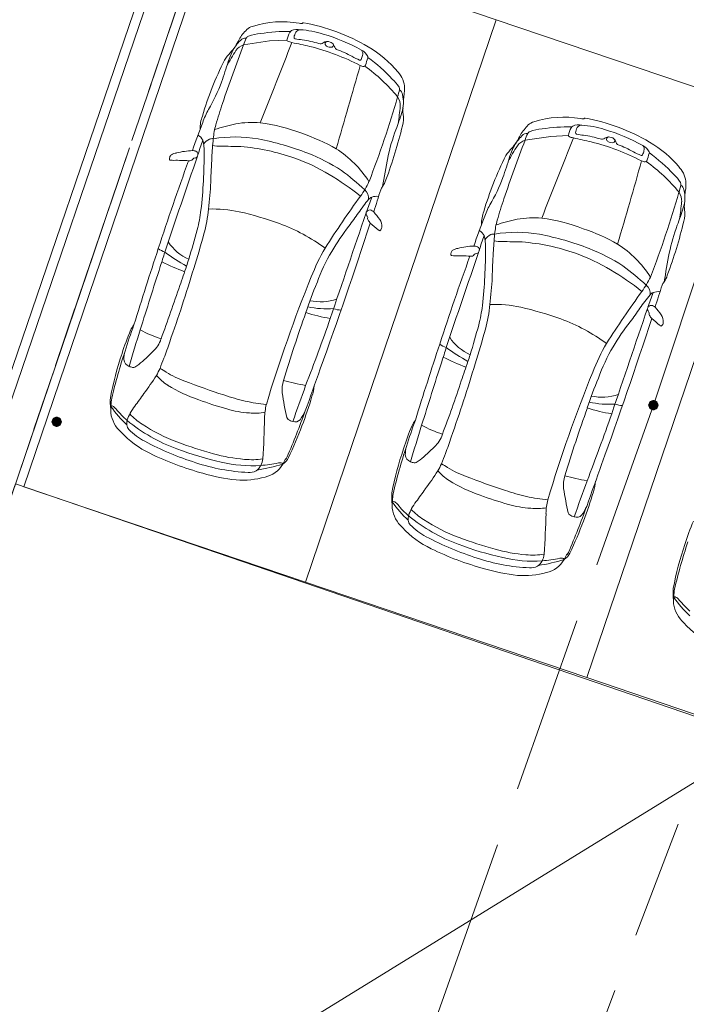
# Model space of a CAD drawing. Header units: metres. Extents: x 6541766 to 6542290, y 5894743 to 5895338.
# Tile 58 of 78: x 6541960.16 to 6541965.77, y 5895241.47 to 5895249.75. Entities that reach past the tile are written whole.
import ezdxf

# ---------------------------------------------------------------- set-up
doc = ezdxf.new("R2010")
doc.units = ezdxf.units.M
for name, pattern in [('0.5_0.5', [1, 0.5, -0.5]), ('1.0_0.5', [1.5, 1, -0.5]), ('1.5_0.5', [2, 1.5, -0.5]), ('DASHED', [0.75, 0.5, -0.25]), ('egkk-500', [2, 1.5, -0.5]), ('egug-500', [1, 0.5, -0.5])]:
    doc.linetypes.add(name, pattern=pattern)
for name, color, linetype in [('217-kontur klasyfikacyjny', 7, 'Continuous'), ('218-kontur użytku gruntowego', 7, 'Continuous'), ('219-działka ewidencyjna', 7, 'Continuous'), ('jezdnia', 7, 'Continuous'), ('przewód kanalizacyjny', 7, 'Continuous'), ('zadrzewienie  zakrzewienie', 7, 'Continuous')]:
    doc.layers.add(name, color=color, linetype=linetype)
for name, color, linetype, lineweight in [('_dr_obrzeże 8x30', 210, 'Continuous', 30), ('_dr_ścieki kd', 36, 'Continuous', 30), ('A-OZNACZENIA', 7, 'Continuous', 15), ('A-PZT', 4, 'Continuous', 9), ('IE - podklad', 8, 'Continuous', 9)]:
    doc.layers.add(name, color=color, linetype=linetype, lineweight=lineweight)

# ---------------------------------------------------------------- blocks, each defined once
blk = doc.blocks.new('blok - sanitarne pzt chelmza ng')
at = {"layer": 'przewód kanalizacyjny', "color": 34, "linetype": 'Continuous', "lineweight": 9}
for q in [(6542523.08, 5895278.6), (6542481.059, 5895252.714)]:
    blk.add_line((6542454.82, 5895236.55), q, dxfattribs=at)
blk = doc.blocks.new('blok - podklad szary rfqfqw')
at = {"color": 8, "linetype": 'ByBlock', "lineweight": 9}
for p, q in [((6541962.043, 5895249.5424), (6541962.2591, 5895249.5755)), ((6541962.2591, 5895249.5755), (6541962.407, 5895249.5828)), ((6541964.4105, 5895248.7394), (6541964.6266, 5895248.7725)), ((6541964.6266, 5895248.7725), (6541964.7745, 5895248.7799))]:
    blk.add_line(p, q, dxfattribs=at)
for centre, radius, start, end in [((6541962.3661, 5895248.9316), 0.806, 79.80576, 107.93425), ((6541962.542, 5895249.9078), 0.1859, 259.70499, 266.69007), ((6541962.53, 5895249.7366), 0.0144, 274.97663, 317.74613), ((6541962.5462, 5895249.7207), 0.00831, 80.0944, 131.64394), ((6541962.2539, 5895248.1098), 1.6455, 59.48385, 79.71641), ((6541962.3641, 5895249.3746), 0.4182, 134.78774, 149.36891), ((6541962.1528, 5895249.5792), 0.1242, 106.31028, 132.08343), ((6541962.2199, 5895249.2242), 0.4151, 94.75597, 109.01206), ((6541962.4225, 5895248.1156), 1.5405, 89.50703, 98.84838), ((6541962.665, 5895249.5282), 0.2638, 152.90406, 168.03996), ((6541962.4603, 5895249.6328), 0.0338, 117.74854, 152.77186), ((6541962.4944, 5895249.5495), 0.1238, 77.97471, 113.74442), ((6541962.5779, 5895249.5894), 0.1125, 147.91706, 171.27031), ((6541962.5194, 5895249.628), 0.0425, 88.99579, 150.18463), ((6541962.4547, 5895248.8244), 0.8487, 72.41689, 85.57581), ((6541962.2821, 5895248.1481), 1.546, 60.87977, 73.89084), ((6541962.2951, 5895249.3), 0.3954, 134.71677, 152.01673), ((6541960.8229, 5895250.1873), 1.3248, 330.11566, 333.08915), ((6541962.0576, 5895249.5474), 0.0527, 81.86003, 140.53449), ((6541962.3616, 5895249.4519), 0.3313, 153.52485, 164.14839), ((6541962.0977, 5895249.5818), 0.0372, 110.4707, 151.41505), ((6542300.842, 5895115.5788), 363.952, 158.399375, 158.513649), ((6541962.4157, 5895249.5817), 0.0088, 172.76704, 254.01963), ((6541962.562, 5895249.9935), 0.4458, 250.52175, 255.38123), ((6541960.9441, 5895242.3101), 7.4067, 77.08414, 78.27314), ((6541962.4774, 5895249.6054), 0.0108, 174.49739, 263.72439), ((6541962.673, 5895250.5712), 0.9961, 258.60685, 262.08905), ((6541962.451, 5895248.8652), 0.7243, 71.89777, 83.27164), ((6541962.6873, 5895249.5957), 0.0435, 255.04165, 305.55766), ((6541962.7474, 5895249.5076), 0.0632, 67.53453, 123.40724), ((6541962.7477, 5895249.551), 0.02, 100.28788, 174.01906), ((6541962.7593, 5895249.5583), 0.0319, 189.56076, 232.01898), ((6541962.7577, 5895249.52), 0.048, 27.52786, 73.16338), ((6541962.7822, 5895249.5402), 0.0164, 287.7624, 27.75354), ((6541974.7241, 5895244.6895), 13.578, 159.05907, 161.27545), ((6541962.2306, 5895249.1956), 0.411, 136.8307, 147.97407), ((6541963.4199, 5895248.5683), 1.7146, 147.24121, 152.34762), ((6541962.7045, 5895249.1365), 0.8349, 155.2904, 161.44166), ((6541961.6817, 5895249.7196), 0.348, 315.73634, 326.42545), ((6541962.0751, 5895249.4286), 0.1182, 105.76462, 145.2232), ((6541962.1208, 5895247.6223), 1.9662, 62.67295, 75.9051), ((6541962.7715, 5895249.5735), 0.0514, 231.6454, 287.77938), ((6541962.6495, 5895249.4588), 0.1722, 21.69566, 28.97128), ((6541962.8383, 5895249.5321), 0.0303, 198.60575, 245.04043), ((6541962.51, 5895248.6365), 0.9237, 61.24927, 70.02834), ((6541962.9792, 5895249.3929), 0.1194, 25.86571, 62.39629), ((6541962.9983, 5895249.4682), 0.0473, 340.92986, 40.16325), ((6541962.6054, 5895248.6984), 0.9599, 39.74002, 59.71982), ((6541964.2383, 5895248.208), 2.6466, 152.90426, 163.87467), ((6541957.4038, 5895250.7785), 4.7145, 340.81001, 343.02646), ((6541963.3173, 5895250.0932), 0.7418, 240.70025, 246.2738), ((6541963.0224, 5895249.423), 0.00955, 247.91697, 337.56255), ((6541962.8649, 5895249.4968), 0.1835, 335.03809, 346.1035), ((6541968.6929, 5895247.5263), 5.9201, 161.21938, 161.84487), ((6541963.0725, 5895249.437), 0.0162, 342.94905, 29.60093), ((6541962.2541, 5895248.2983), 1.4123, 42.60731, 53.77502), ((6541905.1567, 5895265.6814), 60.1219, 343.56261, 344.257182), ((6541963.0618, 5895249.4407), 0.0812, 241.7979, 263.99463), ((6541963.0544, 5895249.3733), 0.0134, 265.40197, 349.93896), ((6541962.2746, 5895248.2432), 1.369, 39.03669, 54.86273), ((6541963.1958, 5895249.1771), 0.2001, 0.47638, 42.42489), ((6541960.4833, 5895249.7379), 1.4644, 329.7245, 339.65808), ((6541963.0921, 5895249.0264), 0.3042, 31.97924, 48.52548), ((6541958.9438, 5895250.3306), 4.5618, 344.41941, 345.19858), ((6541963.3282, 5895249.172), 0.0269, 345.46128, 35.41116), ((6541963.323, 5895249.1182), 0.0565, 6.56544, 56.41618), ((6541963.0065, 5895249.1722), 0.3895, 352.90606, 0.96626), ((6541955.3439, 5895251.4008), 8.3171, 338.78882, 343.97899), ((6541963.2309, 5895249.0322), 0.1297, 356.9947, 34.35047), ((6541963.1111, 5895249.0574), 0.2764, 342.17561, 14.09079), ((6541963.8681, 5895249.0421), 0.4822, 170.21349, 176.31256), ((6541962.3276, 5895248.6722), 0.6657, 150.54411, 160.86388), ((6541967.1725, 5895247.2723), 5.597, 161.4995, 163.40944), ((6541959.9437, 5895250.0836), 3.6058, 339.62234, 342.05725), ((6541959.4767, 5895249.4232), 3.9041, 352.00469, 354.15219), ((6541963.6478, 5895248.9875), 0.2652, 174.43295, 186.0042), ((6541967.286, 5895246.7117), 5.9971, 158.6971, 161.12013), ((6541961.9661, 5895248.8394), 0.2895, 159.01072, 181.23986), ((6541962.1137, 5895248.1472), 0.743, 84.65373, 100.58975), ((6541961.9821, 5895247.3683), 1.5319, 68.97699, 82.47028), ((6541963.156, 5895248.9235), 0.2309, 344.25993, 9.01435), ((6541964.5203, 5895248.7762), 0.1242, 106.31028, 132.08343), ((6541964.7336, 5895248.1286), 0.806, 79.80576, 107.93425), ((6541964.9095, 5895249.1048), 0.1859, 259.70499, 266.69007), ((6541964.8975, 5895248.9336), 0.0144, 274.97663, 317.74613), ((6541964.9137, 5895248.9177), 0.00831, 80.0944, 131.64394), ((6541964.6214, 5895247.3068), 1.6455, 59.48385, 79.71641), ((6541962.5087, 5895248.6827), 0.7249, 164.98927, 174.42739), ((6541962.3285, 5895247.1926), 1.7212, 101.77918, 107.9165), ((6541959.6966, 5895249.7335), 3.7836, 339.46407, 346.66659), ((6541964.6601, 5895248.3172), 1.4306, 159.07834, 168.8723), ((6541964.7317, 5895248.5716), 0.4182, 134.78774, 149.36891), ((6541964.4653, 5895248.7788), 0.0372, 110.4707, 151.41505), ((6541964.5875, 5895248.4212), 0.4151, 94.75597, 109.01206), ((6541964.79, 5895247.3127), 1.5405, 89.50703, 98.84838), ((6541965.0326, 5895248.7252), 0.2638, 152.90406, 168.03996), ((6541964.8278, 5895248.8299), 0.0338, 117.74854, 152.77186), ((6541964.8619, 5895248.7465), 0.1238, 77.97471, 113.74442), ((6541964.845, 5895248.8025), 0.0108, 174.49739, 263.72439), ((6541964.9454, 5895248.7864), 0.1125, 147.91706, 171.27031), ((6541964.887, 5895248.825), 0.0425, 88.99579, 150.18463), ((6541964.8223, 5895248.0214), 0.8487, 72.41689, 85.57581), ((6541964.6497, 5895247.3452), 1.546, 60.87977, 73.89084), ((6541961.6153, 5895248.7025), 0.0912, 24.16037, 62.10183), ((6541963.3589, 5895248.1294), 1.769, 159.8141, 164.03209), ((6541961.4113, 5895248.6551), 0.2995, 357.74661, 16.42663), ((6541961.8076, 5895248.6364), 0.1237, 115.18512, 145.04421), ((6541961.7812, 5895248.6816), 0.0718, 85.22645, 111.48359), ((6541964.2463, 5895248.4945), 2.4727, 173.99788, 177.68385), ((6541961.9712, 5895247.6237), 1.1442, 80.26424, 99.25275), ((6541961.6962, 5895246.3348), 2.4617, 68.8879, 79.02974), ((6541961.9662, 5895247.1428), 1.7494, 60.73325, 71.13871), ((6541977.0916, 5895243.8866), 13.578, 159.05907, 161.27545), ((6541964.0492, 5895248.9167), 0.348, 315.73634, 326.42545), ((6541964.6627, 5895248.497), 0.3954, 134.71677, 152.01673), ((6541963.1905, 5895249.3843), 1.3248, 330.11566, 333.08915), ((6541964.4426, 5895248.6257), 0.1182, 105.76462, 145.2232), ((6541964.4252, 5895248.7445), 0.0527, 81.86003, 140.53449), ((6541964.7292, 5895248.6489), 0.3313, 153.52485, 164.14839), ((6542303.2096, 5895114.7758), 363.952, 158.399375, 158.513649), ((6541964.7833, 5895248.7788), 0.0088, 172.76704, 254.01963), ((6541964.9295, 5895249.1906), 0.4458, 250.52175, 255.38123), ((6541963.3116, 5895241.5072), 7.4067, 77.08414, 78.27314), ((6541965.0405, 5895249.7682), 0.9961, 258.60685, 262.08905), ((6541964.8186, 5895248.0622), 0.7243, 71.89777, 83.27164), ((6541964.4883, 5895246.8194), 1.9662, 62.67295, 75.9051), ((6541965.0549, 5895248.7927), 0.0435, 255.04165, 305.55766), ((6541965.115, 5895248.7046), 0.0632, 67.53453, 123.40724), ((6541965.1153, 5895248.748), 0.02, 100.28788, 174.01906), ((6541965.1268, 5895248.7554), 0.0319, 189.56076, 232.01898), ((6541965.1391, 5895248.7705), 0.0514, 231.6454, 287.77938), ((6541965.1252, 5895248.7171), 0.048, 27.52786, 73.16338), ((6541965.1497, 5895248.7372), 0.0164, 287.7624, 27.75354), ((6541965.0171, 5895248.6558), 0.1722, 21.69566, 28.97128), ((6541965.2058, 5895248.7291), 0.0303, 198.60575, 245.04043), ((6541964.973, 5895247.8955), 0.9599, 39.74002, 59.71982), ((6541961.5907, 5895248.2378), 0.4108, 96.32248, 106.04398), ((6541961.6339, 5895248.0559), 0.5968, 92.14374, 98.52193), ((6541961.6145, 5895248.5813), 0.0711, 67.48119, 92.3639), ((6541961.6271, 5895248.6194), 0.0312, 334.53233, 62.10086), ((6541957.3327, 5895248.6327), 4.3778, 353.69075, 0.14003), ((6541961.848, 5895249.0838), 0.394, 260.33764, 270.44027), ((6541961.6869, 5895233.8988), 14.7919, 88.71758, 89.36434), ((6541961.8718, 5895246.8977), 1.7952, 70.66658, 85.33197), ((6541962.3155, 5895247.8889), 0.9297, 32.7369, 57.03369), ((6541964.5982, 5895248.3926), 0.411, 136.8307, 147.97407), ((6541965.7874, 5895247.7653), 1.7146, 147.24121, 152.34762), ((6541965.072, 5895248.3335), 0.8349, 155.2904, 161.44166), ((6541964.8775, 5895247.8335), 0.9237, 61.24927, 70.02834), ((6541965.6849, 5895249.2903), 0.7418, 240.70025, 246.2738), ((6541965.2325, 5895248.6938), 0.1835, 335.03809, 346.1035), ((6541965.3467, 5895248.59), 0.1194, 25.86571, 62.39629), ((6541965.3658, 5895248.6652), 0.0473, 340.92986, 40.16325), ((6541965.44, 5895248.634), 0.0162, 342.94905, 29.60093), ((6541984.2247, 5895240.3683), 24.0839, 160.09607, 161.95802), ((6542015.3441, 5895229.8575), 56.8682, 160.75051, 161.61062), ((6541961.4613, 5895248.5856), 0.0425, 162.46603, 191.70985), ((6541961.4255, 5895248.5772), 0.00586, 181.65504, 275.78891), ((6541961.4582, 5895248.5857), 0.0396, 125.4297, 161.152), ((6541961.4662, 5895249.9138), 1.3431, 268.28748, 269.56141), ((6541961.4959, 5895248.5121), 0.1219, 98.83084, 119.81536), ((6541961.4741, 5895246.9107), 1.6602, 86.36172, 90.62718), ((6541961.5885, 5895248.5966), 0.0304, 252.66881, 330.23322), ((6541961.6358, 5895248.5619), 0.0286, 89.60133, 136.7781), ((6541961.6299, 5895248.6179), 0.0281, 282.55525, 334.82722), ((6541967.2765, 5895248.254), 5.5114, 176.45828, 178.60783), ((6541961.9206, 5895247.0535), 1.6322, 58.92177, 70.47071), ((6541961.8999, 5895246.9529), 1.812, 57.80073, 67.85565), ((6541979.271, 5895245.5689), 16.2977, 169.30565, 170.17468), ((6541966.6059, 5895247.4051), 2.6466, 152.90426, 163.87467), ((6541959.7714, 5895249.9755), 4.7145, 340.81001, 343.02646), ((6541907.5242, 5895264.8784), 60.1219, 343.56261, 344.257182), ((6541965.39, 5895248.62), 0.00955, 247.91697, 337.56255), ((6541965.4293, 5895248.6378), 0.0812, 241.7979, 263.99463), ((6541965.4219, 5895248.5703), 0.0134, 265.40197, 349.93896), ((6541964.6422, 5895247.4402), 1.369, 39.03669, 54.86273), ((6541971.0604, 5895246.7233), 5.9201, 161.21938, 161.84487), ((6541964.6216, 5895247.4953), 1.4123, 42.60731, 53.77502), ((6541961.3614, 5895246.4792), 2.5081, 47.32532, 53.15329), ((6541965.5633, 5895248.3741), 0.2001, 0.47638, 42.42489), ((6541957.4444, 5895248.6482), 4.3302, 353.53814, 356.5543), ((6541961.5557, 5895246.4161), 2.3664, 51.58307, 59.32106), ((6541962.4824, 5895248.6718), 0.6759, 323.54987, 335.50896), ((6541963.0381, 5895248.4698), 0.2115, 325.49266, 342.48357), ((6541962.8508, 5895248.9349), 1.4644, 329.7245, 339.65808), ((6541965.4596, 5895248.2235), 0.3042, 31.97924, 48.52548), ((6541963.0058, 5895248.253), 0.0895, 352.91514, 51.54512), ((6541455.1593, 5895409.1879), 532.8968, 342.409089, 342.430217), ((6541963.2885, 5895248.2857), 0.0996, 139.79773, 157.51278), ((6541961.3114, 5895249.5277), 4.5618, 344.41941, 345.19858), ((6541965.6958, 5895248.369), 0.0269, 345.46128, 35.41116), ((6541965.6905, 5895248.3152), 0.0565, 6.56544, 56.41618), ((6541965.4786, 5895248.2544), 0.2764, 342.17561, 14.09079), ((6541966.2357, 5895248.2392), 0.4822, 170.21349, 176.31256), ((6541965.374, 5895248.3692), 0.3895, 352.90606, 0.96626), ((6541970.3506, 5895242.9684), 9.042, 144.1012, 147.46043), ((6541964.1703, 5895247.3403), 1.4036, 140.02793, 145.81578), ((6541959.6557, 5895249.443), 3.6618, 339.10083, 341.15823), ((6541963.1364, 5895248.2101), 0.0526, 106.73159, 142.69057), ((6541963.1609, 5895248.1669), 0.1015, 80.0491, 112.93363), ((6541969.5401, 5895246.4694), 5.597, 161.4995, 163.40944), ((6541957.7114, 5895250.5979), 8.3171, 338.78882, 343.97899), ((6541965.5985, 5895248.2293), 0.1297, 356.9947, 34.35047), ((6541961.8442, 5895248.6202), 3.9041, 352.00469, 354.15219), ((6541960.4252, 5895248.3009), 1.2676, 345.60675, 353.23592), ((6541960.5359, 5895248.2716), 1.2162, 344.75879, 354.7737), ((6541961.7852, 5895247.1148), 1.0467, 77.79352, 92.08466), ((6541963.1006, 5895248.1223), 0.028, 120.7743, 215.92265), ((6541963.104, 5895248.1271), 0.0261, 81.76075, 132.74621), ((6541963.0957, 5895248.0971), 0.0571, 43.53701, 77.81505), ((6541964.3336, 5895248.0365), 0.2895, 159.01072, 181.23986), ((6541964.6951, 5895247.8693), 0.6657, 150.54411, 160.86388), ((6541962.3112, 5895249.2806), 3.6058, 339.62234, 342.05725), ((6541965.5235, 5895248.1206), 0.2309, 344.25993, 9.01435), ((6541966.0154, 5895248.1845), 0.2652, 174.43295, 186.0042), ((6541961.3153, 5895245.1526), 3.0642, 70.3839, 76.96378), ((6542228.5605, 5895157.622), 280.4904, 161.175516, 161.367053), ((6541960.4786, 5895249.8661), 3.0695, 322.92181, 325.53035), ((6541962.9982, 5895248.0471), 0.099, 28.94297, 36.4132), ((6541963.0644, 5895248.086), 0.0223, 349.21668, 23.71812), ((6541963.1088, 5895248.0789), 0.0227, 172.60312, 211.86016), ((6541962.5241, 5895247.6053), 0.73, 36.80701, 39.23099), ((6541962.5614, 5895247.6181), 0.7747, 36.01422, 42.00305), ((6541963.1145, 5895248.0191), 0.0916, 352.26065, 36.54557), ((6541969.6536, 5895245.9088), 5.9971, 158.6971, 161.12013), ((6541964.8762, 5895247.8797), 0.7249, 164.98927, 174.42739), ((6541964.696, 5895246.3896), 1.7212, 101.77918, 107.9165), ((6541964.4812, 5895247.3443), 0.743, 84.65373, 100.58975), ((6541964.3497, 5895246.5653), 1.5319, 68.97699, 82.47028), ((6541962.0641, 5895248.9305), 3.7836, 339.46407, 346.66659), ((6541949.3739, 5895251.4023), 12.7457, 343.29118, 344.45156), ((6541961.7944, 5895246.5597), 1.5781, 53.72549, 69.61769), ((6541923.5304, 5895260.9477), 41.629, 340.15378, 341.94072), ((6541964.6267, 5895246.7053), 2.1457, 142.36457, 149.18911), ((6541961.8258, 5895246.4767), 2.0243, 48.22482, 50.67506), ((6541963.206, 5895248.0216), 0.0473, 228.03488, 242.63096), ((6541963.1875, 5895247.9847), 0.00607, 238.26215, 307.2572), ((6541963.1672, 5895248.0095), 0.0381, 308.88812, 355.85933), ((6541963.9829, 5895247.8995), 0.0912, 24.16037, 62.10183), ((6541964.3337, 5895246.3398), 1.7494, 60.73325, 71.13871), ((6541967.0276, 5895247.5142), 1.4306, 159.07834, 168.8723), ((6541954.7529, 5895249.8646), 7.2146, 342.2099, 344.62581), ((6541965.7264, 5895247.3264), 1.769, 159.8141, 164.03209), ((6541963.7788, 5895247.8522), 0.2995, 357.74661, 16.42663), ((6541964.1751, 5895247.8334), 0.1237, 115.18512, 145.04421), ((6541964.1488, 5895247.8786), 0.0718, 85.22645, 111.48359), ((6541966.6139, 5895247.6916), 2.4727, 173.99788, 177.68385), ((6541964.2155, 5895248.2808), 0.394, 260.33764, 270.44027), ((6541964.3387, 5895246.8208), 1.1442, 80.26424, 99.25275), ((6541964.0638, 5895245.5318), 2.4617, 68.8879, 79.02974), ((6541992.4784, 5895237.5244), 32.8129, 161.69992, 162.87689), ((6541961.453, 5895247.9997), 0.2146, 233.3895, 250.08808), ((6541961.7415, 5895248.1012), 0.3971, 213.07923, 246.21949), ((6541964.2394, 5895246.956), 1.7468, 149.90273, 158.67823), ((6541963.8257, 5895247.7827), 0.0396, 125.4297, 161.152), ((6541963.8634, 5895247.7092), 0.1219, 98.83084, 119.81536), ((6541963.9582, 5895247.4348), 0.4108, 96.32248, 106.04398), ((6541964.0014, 5895247.253), 0.5968, 92.14374, 98.52193), ((6541963.982, 5895247.7783), 0.0711, 67.48119, 92.3639), ((6541963.9947, 5895247.8164), 0.0312, 334.53233, 62.10086), ((6541959.7003, 5895247.8297), 4.3778, 353.69075, 0.14003), ((6541964.0544, 5895233.0958), 14.7919, 88.71758, 89.36434), ((6541964.2394, 5895246.0948), 1.7952, 70.66658, 85.33197), ((6541964.2675, 5895246.15), 1.812, 57.80073, 67.85565), ((6541964.6831, 5895247.0859), 0.9297, 32.7369, 57.03369), ((6541956.7638, 5895249.1926), 4.8222, 341.69416, 343.18903), ((6541962.3822, 5895249.1564), 1.6882, 233.57867, 240.93852), ((6541973.7938, 5895243.6017), 12.8938, 161.28986, 161.55739), ((6541964.0862, 5895247.0325), 1.5138, 149.34823, 160.37246), ((6541986.5922, 5895239.5654), 24.0839, 160.09607, 161.95802), ((6542017.7117, 5895229.0546), 56.8682, 160.75051, 161.61062), ((6541963.8288, 5895247.7827), 0.0425, 162.46603, 191.70985), ((6541963.793, 5895247.7742), 0.00586, 181.65504, 275.78891), ((6541963.8338, 5895249.1109), 1.3431, 268.28748, 269.56141), ((6541963.8417, 5895246.1077), 1.6602, 86.36172, 90.62718), ((6541963.9561, 5895247.7936), 0.0304, 252.66881, 330.23322), ((6541964.0033, 5895247.7589), 0.0286, 89.60133, 136.7781), ((6541963.9974, 5895247.8149), 0.0281, 282.55525, 334.82722), ((6541969.6441, 5895247.451), 5.5114, 176.45828, 178.60783), ((6541964.2881, 5895246.2505), 1.6322, 58.92177, 70.47071), ((6541981.6386, 5895244.766), 16.2977, 169.30565, 170.17468), ((6542038.5988, 5895222.9009), 81.1328, 162.218438, 162.614439), ((6541962.4003, 5895249.8444), 2.371, 243.8286, 248.87872), ((6541949.8271, 5895251.1712), 12.3068, 340.40152, 343.42465), ((6541940.6192, 5895254.7583), 22.1066, 340.87803, 341.3275), ((6541963.9232, 5895245.6132), 2.3664, 51.58307, 59.32106), ((6541963.729, 5895245.6762), 2.5081, 47.32532, 53.15329), ((6541974.1355, 5895242.9331), 12.4292, 157.99016, 163.24734), ((6541959.812, 5895247.8452), 4.3302, 353.53814, 356.5543), ((6541964.85, 5895247.8689), 0.6759, 323.54987, 335.50896), ((6541965.4057, 5895247.6669), 0.2115, 325.49266, 342.48357), ((6541949.4764, 5895251.5088), 12.6747, 339.48969, 341.64097), ((6541965.1554, 5895246.4697), 2.7154, 156.7614, 162.42115), ((6541965.3733, 5895247.45), 0.0895, 352.91514, 51.54512), ((6541457.5268, 5895408.3849), 532.8968, 342.409089, 342.430217), ((6541965.656, 5895247.4828), 0.0996, 139.79773, 157.51278), ((6541962.6893, 5895247.8042), 0.4241, 257.92761, 288.97543), ((6541972.7181, 5895242.1655), 9.042, 144.1012, 147.46043), ((6541966.5378, 5895246.5373), 1.4036, 140.02793, 145.81578), ((6541962.0233, 5895248.6401), 3.6618, 339.10083, 341.15823), ((6541965.504, 5895247.4071), 0.0526, 106.73159, 142.69057), ((6541965.5284, 5895247.364), 0.1015, 80.0491, 112.93363), ((6541962.7458, 5895248.0582), 0.7379, 257.23607, 274.20087), ((6541962.874, 5895247.5299), 0.2206, 250.34154, 266.88431), ((6541962.7928, 5895247.4979), 1.2676, 345.60675, 353.23592), ((6541962.9034, 5895247.4687), 1.2162, 344.75879, 354.7737), ((6541964.1527, 5895246.3119), 1.0467, 77.79352, 92.08466), ((6541963.6828, 5895244.3497), 3.0642, 70.3839, 76.96378), ((6542230.928, 5895156.8191), 280.4904, 161.175516, 161.367053), ((6541962.8462, 5895249.0632), 3.0695, 322.92181, 325.53035), ((6541965.4681, 5895247.3193), 0.028, 120.7743, 215.92265), ((6541965.4715, 5895247.3242), 0.0261, 81.76075, 132.74621), ((6541965.4632, 5895247.2942), 0.0571, 43.53701, 77.81505), ((6541964.9289, 5895246.8151), 0.7747, 36.01422, 42.00305), ((6541974.8862, 5895242.8915), 13.081, 160.35273, 162.99089), ((6541943.5744, 5895253.9769), 20.3455, 338.96917, 340.66273), ((6541962.9753, 5895248.5245), 1.3006, 251.69471, 261.01063), ((6541964.1619, 5895245.7568), 1.5781, 53.72549, 69.61769), ((6541925.8979, 5895260.1447), 41.629, 340.15378, 341.94072), ((6541965.3658, 5895247.2441), 0.099, 28.94297, 36.4132), ((6541965.432, 5895247.2831), 0.0223, 349.21668, 23.71812), ((6541965.4764, 5895247.276), 0.0227, 172.60312, 211.86016), ((6541964.8916, 5895246.8023), 0.73, 36.80701, 39.23099), ((6541964.1933, 5895245.6737), 2.0243, 48.22482, 50.67506), ((6541965.482, 5895247.2161), 0.0916, 352.26065, 36.54557), ((6541964.4311, 5895245.9411), 3.5372, 159.40416, 163.18471), ((6541972.9031, 5895243.4528), 12.2974, 162.53554, 164.02741), ((6541961.2791, 5895247.0552), 0.2056, 140.72566, 155.52932), ((6541961.7024, 5895248.1311), 1.1208, 241.78816, 251.54953), ((6541951.7414, 5895250.5993), 12.7457, 343.29118, 344.45156), ((6541957.1205, 5895249.0617), 7.2146, 342.2099, 344.62581), ((6541966.9942, 5895245.9023), 2.1457, 142.36457, 149.18911), ((6541965.5736, 5895247.2186), 0.0473, 228.03488, 242.63096), ((6541965.555, 5895247.1817), 0.00607, 238.26215, 307.2572), ((6541965.5347, 5895247.2066), 0.0381, 308.88812, 355.85933), ((6541962.7614, 5895246.4179), 1.819, 156.59844, 163.18375), ((6541961.118, 5895247.1392), 0.2404, 312.31685, 342.75889), ((6541964.109, 5895247.2982), 0.3971, 213.07923, 246.21949), ((6541959.5107, 5895247.6385), 2.0009, 338.51471, 342.69068), ((6541994.8459, 5895236.7214), 32.8129, 161.69992, 162.87689), ((6541963.8206, 5895247.1968), 0.2146, 233.3895, 250.08808), ((6541959.1313, 5895248.3896), 4.8222, 341.69416, 343.18903), ((6541964.7498, 5895248.3534), 1.6882, 233.57867, 240.93852), ((6541966.6069, 5895246.153), 1.7468, 149.90273, 158.67823), ((6541966.4537, 5895246.2296), 1.5138, 149.34823, 160.37246), ((6541963.4755, 5895246.0986), 2.5968, 160.99762, 169.45622), ((6541965.1911, 5895245.5804), 4.3708, 161.5402, 166.94486), ((6541961.2775, 5895246.896), 0.2422, 163.60919, 180.3183), ((6541960.2625, 5895247.9599), 1.4255, 309.01889, 315.53656), ((6541968.8473, 5895243.9861), 8.0247, 158.6654, 159.32583), ((6541964.7678, 5895249.0414), 2.371, 243.8286, 248.87872), ((6541976.1614, 5895242.7987), 12.8938, 161.28986, 161.55739), ((6541961.1032, 5895246.9011), 0.0683, 185.44512, 250.49876), ((6541961.1286, 5895246.9358), 0.1101, 244.05228, 259.55671), ((6541961.1153, 5895246.8521), 0.0255, 254.88899, 296.04428), ((6541960.9841, 5895247.071), 0.2807, 300.48833, 308.80234), ((6541960.8063, 5895247.0563), 0.5834, 329.48768, 336.03007), ((6541961.0642, 5895246.3077), 0.5809, 55.69008, 61.72417), ((6539958.2416, 5895958.9513), 2127.1906, 340.4308561, 340.4409631), ((6542040.9664, 5895222.098), 81.1328, 162.218438, 162.614439), ((6541952.1947, 5895250.3682), 12.3068, 340.40152, 343.42465), ((6541942.9867, 5895253.9554), 22.1066, 340.87803, 341.3275), ((6541958.6969, 5895248.4474), 3.1096, 323.71621, 327.13784), ((6541961.7138, 5895247.1297), 0.5482, 222.39836, 235.5549), ((6541961.8096, 5895247.4607), 0.7924, 238.16566, 250.65411), ((6541976.503, 5895242.1301), 12.4292, 157.99016, 163.24734), ((6541967.5229, 5895245.6667), 2.7154, 156.7614, 162.42115), ((6541962.0761, 5895247.7776), 1.2892, 238.5622, 251.40132), ((6541963.5518, 5895251.8356), 5.5008, 248.62684, 252.27423), ((6541962.6545, 5895246.6392), 0.288, 164.11737, 185.31096), ((6541963.2024, 5895249.913), 3.2998, 255.52231, 258.85558), ((6542003.7542, 5895231.7773), 43.8011, 160.11503, 160.53709), ((6541962.2596, 5895246.7058), 0.3781, 341.25642, 354.8754), ((6541951.844, 5895250.7059), 12.6747, 339.48969, 341.64097), ((6541961.3494, 5895246.5364), 0.4286, 174.99882, 188.14176), ((6541961.635, 5895246.4601), 0.71, 171.28598, 181.26541), ((6541894.1518, 5895294.4207), 82.3533, 324.417187, 324.507963), ((6541962.4271, 5895248.1769), 1.6739, 250.81743, 257.17548), ((6541964.5567, 5895246.919), 2.2104, 187.96816, 193.41876), ((6541959.5767, 5895247.4827), 3.1709, 338.82422, 343.54175), ((6541965.0568, 5895247.0013), 0.4241, 257.92761, 288.97543), ((6541961.7307, 5895247.0599), 0.9808, 214.88439, 226.91669), ((6541960.9269, 5895246.4701), 0.0345, 54.08916, 90.88664), ((6541960.8407, 5895246.3574), 0.1764, 41.95967, 52.85972), ((6541961.4437, 5895246.2477), 0.405, 141.28713, 151.35243), ((6541962.5931, 5895248.9902), 2.6054, 249.13107, 254.62742), ((6541962.3456, 5895247.7638), 1.2531, 256.61755, 264.88237), ((6541962.7936, 5895246.3853), 0.5748, 166.89201, 178.30963), ((6541977.2538, 5895242.0886), 13.081, 160.35273, 162.99089), ((6541965.3428, 5895247.7216), 1.3006, 251.69471, 261.01063), ((6541965.1133, 5895247.2552), 0.7379, 257.23607, 274.20087), ((6541965.2416, 5895246.727), 0.2206, 250.34154, 266.88431), ((6541961.1878, 5895246.4812), 0.2652, 187.97992, 228.276), ((6541961.6292, 5895247.0214), 0.8546, 219.71395, 228.47647), ((6541961.5633, 5895246.2021), 0.5321, 153.21394, 159.82451), ((6541961.486, 5895246.8136), 0.5507, 223.32182, 237.3813), ((6541962.1471, 5895247.3111), 0.8683, 253.62937, 266.28651), ((6541962.1406, 5895246.851), 0.4094, 263.03131, 281.53638), ((6541952.7892, 5895246.6285), 9.4326, 356.53533, 358.62562), ((6541962.4408, 5895246.4175), 0.036, 198.59644, 232.41767), ((6541955.8159, 5895248.9043), 7.1742, 336.76276, 340.09024), ((6541962.2094, 5895246.6133), 0.3833, 323.85951, 336.61844), ((6541945.9419, 5895253.1739), 20.3455, 338.96917, 340.66273), ((6541961.1504, 5895246.358), 0.0908, 162.31353, 215.98839), ((6541961.9711, 5895247.4837), 1.4283, 230.50448, 249.94855), ((6541961.9551, 5895247.4972), 1.3797, 236.27448, 250.25048), ((6541962.4977, 5895246.5098), 0.1443, 236.84272, 253.1732), ((6541959.7413, 5895247.3569), 2.9726, 334.30612, 339.93961), ((6541962.4742, 5895246.4334), 0.0643, 253.55432, 314.1479), ((6541965.1289, 5895245.615), 1.819, 156.59844, 163.18375), ((6541966.7986, 5895245.1381), 3.5372, 159.40416, 163.18471), ((6541975.2706, 5895242.6498), 12.2974, 162.53554, 164.02741), ((6541963.6466, 5895246.2523), 0.2056, 140.72566, 155.52932), ((6541964.07, 5895247.3282), 1.1208, 241.78816, 251.54953), ((6541961.5866, 5895246.809), 0.7792, 222.41746, 244.66155), ((6541961.4636, 5895246.6886), 0.5449, 224.79591, 242.3873), ((6541963.4856, 5895246.3362), 0.2404, 312.31685, 342.75889), ((6541961.8782, 5895246.8355), 2.0009, 338.51471, 342.69068), ((6541962.4097, 5895248.4635), 2.5562, 242.03466, 252.49078), ((6541962.6161, 5895249.1484), 3.1578, 249.08563, 254.83706), ((6541967.5586, 5895244.7774), 4.3708, 161.5402, 166.94486), ((6541963.645, 5895246.093), 0.2422, 163.60919, 180.3183), ((6541962.6301, 5895247.1569), 1.4255, 309.01889, 315.53656), ((6541962.36, 5895248.367), 2.5185, 243.92844, 254.81677), ((6541962.4132, 5895248.5803), 2.6103, 249.08585, 257.65111), ((6541962.1574, 5895247.3932), 1.3438, 254.13827, 265.40177), ((6541962.293, 5895246.1309), 0.1416, 303.77659, 333.67631), ((6541962.3548, 5895246.0974), 0.0583, 316.4487, 336.0835), ((6541965.843, 5895245.2957), 2.5968, 160.99762, 169.45622), ((6541963.4708, 5895246.0982), 0.0683, 185.44512, 250.49876), ((6541971.2149, 5895243.1832), 8.0247, 158.6654, 159.32583), ((6541962.1539, 5895247.5559), 1.614, 251.45738, 267.37537), ((6541962.114, 5895247.1035), 1.1039, 256.42582, 273.76489), ((6541962.1095, 5895246.6362), 0.5854, 264.14329, 279.34525), ((6541962.0567, 5895246.0745), 0.1487, 307.80828, 353.82319), ((6541961.8483, 5895247.7699), 1.8331, 279.6208, 286.59036), ((6541962.0509, 5895247.4405), 1.4449, 275.38515, 281.34151), ((6541962.1771, 5895246.1238), 0.2239, 281.94032, 330.3808), ((6541962.347, 5895245.9706), 0.0545, 69.8647, 102.61178), ((6541962.3505, 5895245.9841), 0.0406, 54.83854, 68.03289), ((6541962.1427, 5895246.1368), 0.2603, 331.63667, 337.25971), ((6541962.4528, 5895246.0039), 0.0772, 136.2281, 155.20743), ((6541963.4962, 5895246.1328), 0.1101, 244.05228, 259.55671), ((6541963.4829, 5895246.0492), 0.0255, 254.88899, 296.04428), ((6541963.3517, 5895246.2681), 0.2807, 300.48833, 308.80234), ((6541963.1738, 5895246.2533), 0.5834, 329.48768, 336.03007), ((6541963.4318, 5895245.5047), 0.5809, 55.69008, 61.72417), ((6541964.1772, 5895246.6578), 0.7924, 238.16566, 250.65411), ((6539960.6091, 5895958.1483), 2127.1906, 340.4308561, 340.4409631), ((6541962.1411, 5895247.4073), 1.5356, 253.32007, 263.95389), ((6541962.0313, 5895246.5904), 0.712, 265.81705, 285.65297), ((6541962.0923, 5895246.06), 0.117, 263.96107, 298.31), ((6541961.0644, 5895247.6445), 3.1096, 323.71621, 327.13784), ((6541964.0813, 5895246.3268), 0.5482, 222.39836, 235.5549), ((6541965.9194, 5895251.0326), 5.5008, 248.62684, 252.27423), ((6541965.022, 5895245.8363), 0.288, 164.11737, 185.31096), ((6541965.5699, 5895249.1101), 3.2998, 255.52231, 258.85558), ((6541964.4437, 5895246.9746), 1.2892, 238.5622, 251.40132), ((6542006.1217, 5895230.9743), 43.8011, 160.11503, 160.53709), ((6541964.6272, 5895245.9029), 0.3781, 341.25642, 354.8754), ((6541963.717, 5895245.7335), 0.4286, 174.99882, 188.14176), ((6541964.0026, 5895245.6572), 0.71, 171.28598, 181.26541), ((6541896.5194, 5895293.6177), 82.3533, 324.417187, 324.507963), ((6541964.9606, 5895248.1872), 2.6054, 249.13107, 254.62742), ((6541964.7946, 5895247.3739), 1.6739, 250.81743, 257.17548), ((6541964.7131, 5895246.9608), 1.2531, 256.61755, 264.88237), ((6541966.9242, 5895246.116), 2.2104, 187.96816, 193.41876), ((6541961.9443, 5895246.6797), 3.1709, 338.82422, 343.54175), ((6541964.0982, 5895246.257), 0.9808, 214.88439, 226.91669), ((6541963.2945, 5895245.6671), 0.0345, 54.08916, 90.88664), ((6541963.2082, 5895245.5544), 0.1764, 41.95967, 52.85972), ((6541963.9968, 5895246.2184), 0.8546, 219.71395, 228.47647), ((6541963.8113, 5895245.4448), 0.405, 141.28713, 151.35243), ((6541964.5147, 5895246.5082), 0.8683, 253.62937, 266.28651), ((6541965.1611, 5895245.5824), 0.5748, 166.89201, 178.30963), ((6541958.1834, 5895248.1013), 7.1742, 336.76276, 340.09024), ((6541964.577, 5895245.8103), 0.3833, 323.85951, 336.61844), ((6541963.5553, 5895245.6783), 0.2652, 187.97992, 228.276), ((6541963.5179, 5895245.5551), 0.0908, 162.31353, 215.98839), ((6541964.3386, 5895246.6808), 1.4283, 230.50448, 249.94855), ((6541963.9308, 5895245.3991), 0.5321, 153.21394, 159.82451), ((6541963.8535, 5895246.0107), 0.5507, 223.32182, 237.3813), ((6541964.5081, 5895246.0481), 0.4094, 263.03131, 281.53638), ((6541955.1568, 5895245.8256), 9.4326, 356.53533, 358.62562), ((6541964.8083, 5895245.6145), 0.036, 198.59644, 232.41767), ((6541964.8653, 5895245.7068), 0.1443, 236.84272, 253.1732), ((6541964.8417, 5895245.6304), 0.0643, 253.55432, 314.1479), ((6541963.8311, 5895245.8857), 0.5449, 224.79591, 242.3873), ((6541964.3226, 5895246.6943), 1.3797, 236.27448, 250.25048), ((6541962.1088, 5895246.5539), 2.9726, 334.30612, 339.93961), ((6541967.4964, 5895244.812), 1.819, 156.59844, 163.18375), ((6541963.9541, 5895246.006), 0.7792, 222.41746, 244.66155), ((6541964.7773, 5895247.6606), 2.5562, 242.03466, 252.49078), ((6541964.7807, 5895247.7773), 2.6103, 249.08585, 257.65111), ((6541964.9837, 5895248.3455), 3.1578, 249.08563, 254.83706), ((6541968.2106, 5895244.4927), 2.5968, 160.99762, 169.45622), ((6541969.9261, 5895243.9744), 4.3708, 161.5402, 166.94486), ((6541964.7275, 5895247.564), 2.5185, 243.92844, 254.81677), ((6541964.525, 5895246.5903), 1.3438, 254.13827, 265.40177), ((6541964.477, 5895245.8332), 0.5854, 264.14329, 279.34525), ((6541964.4242, 5895245.2715), 0.1487, 307.80828, 353.82319), ((6541964.6605, 5895245.3279), 0.1416, 303.77659, 333.67631), ((6541964.8203, 5895245.2009), 0.0772, 136.2281, 155.20743), ((6541964.7224, 5895245.2944), 0.0583, 316.4487, 336.0835), ((6541964.5215, 5895246.753), 1.614, 251.45738, 267.37537), ((6541964.4816, 5895246.3005), 1.1039, 256.42582, 273.76489), ((6541964.2159, 5895246.967), 1.8331, 279.6208, 286.59036), ((6541964.4184, 5895246.6376), 1.4449, 275.38515, 281.34151), ((6541964.5446, 5895245.3209), 0.2239, 281.94032, 330.3808), ((6541964.7145, 5895245.1676), 0.0545, 69.8647, 102.61178), ((6541964.7181, 5895245.1812), 0.0406, 54.83854, 68.03289), ((6541964.5102, 5895245.3339), 0.2603, 331.63667, 337.25971), ((6541964.5086, 5895246.6043), 1.5356, 253.32007, 263.95389), ((6541964.3988, 5895245.7874), 0.712, 265.81705, 285.65297), ((6541964.4599, 5895245.2571), 0.117, 263.96107, 298.31), ((6541966.0845, 5895244.9305), 0.4286, 174.99882, 188.14176), ((6541966.3701, 5895244.8542), 0.71, 171.28598, 181.26541), ((6541965.9228, 5895244.8753), 0.2652, 187.97992, 228.276), ((6541966.4658, 5895245.454), 0.9808, 214.88439, 226.91669), ((6541965.662, 5895244.8641), 0.0345, 54.08916, 90.88664), ((6541965.5757, 5895244.7515), 0.1764, 41.95967, 52.85972), ((6541966.3643, 5895245.4155), 0.8546, 219.71395, 228.47647), ((6541966.3216, 5895245.203), 0.7792, 222.41746, 244.66155)]:
    blk.add_arc(centre, radius, start, end, dxfattribs=at)
at = {"color": 8, "linetype": 'Continuous', "lineweight": 9, "extrusion": (0, 0, -1)}
for points in [[(-6541965.4582, 5895246.4782), (-6541965.4582, 5895246.5418), (-6541965.445, 5895246.51)], [(-6541965.4582, 5895246.5418), (-6541965.49, 5895246.465), (-6541965.49, 5895246.555)], [(-6541965.4582, 5895246.5418), (-6541965.4582, 5895246.4782), (-6541965.49, 5895246.465)], [(-6541965.49, 5895246.555), (-6541965.49, 5895246.465), (-6541965.5218, 5895246.4782)], [(-6541965.49, 5895246.555), (-6541965.5218, 5895246.4782), (-6541965.5218, 5895246.5418)], [(-6541965.5218, 5895246.5418), (-6541965.5218, 5895246.4782), (-6541965.535, 5895246.51)], [(-6541960.4382, 5895246.3382), (-6541960.4382, 5895246.4018), (-6541960.425, 5895246.37)], [(-6541960.4382, 5895246.4018), (-6541960.47, 5895246.325), (-6541960.47, 5895246.415)], [(-6541960.4382, 5895246.4018), (-6541960.4382, 5895246.3382), (-6541960.47, 5895246.325)], [(-6541960.47, 5895246.415), (-6541960.47, 5895246.325), (-6541960.5018, 5895246.3382)], [(-6541960.47, 5895246.415), (-6541960.5018, 5895246.3382), (-6541960.5018, 5895246.4018)], [(-6541960.5018, 5895246.4018), (-6541960.5018, 5895246.3382), (-6541960.515, 5895246.37)]]:
    blk.add_solid(points, dxfattribs=at)
at = {"layer": '217-kontur klasyfikacyjny', "color": 8, "linetype": 'egkk-500', "lineweight": 9}
blk.add_line((6541971.36, 5895278.98), (6541957.57, 5895238.32), dxfattribs=at)
at = {"layer": '218-kontur użytku gruntowego', "color": 8, "linetype": 'egug-500', "lineweight": 9}
for p, q in [((6541957.57, 5895238.32), (6541971.36, 5895278.98)), ((6541971.36, 5895278.98), (6541957.57, 5895238.32))]:
    blk.add_line(p, q, dxfattribs=at)
at = {"layer": '219-działka ewidencyjna', "color": 8, "linetype": '0.5_0.5', "lineweight": 9}
blk.add_line((6541957.57, 5895238.32), (6541971.36, 5895278.98), dxfattribs=at)
at = {"layer": '_dr_obrzeże 8x30', "color": 8, "lineweight": 9}
for p, q in [((6541957.2282, 5895238.1724), (6541967.8248, 5895269.2295)), ((6541957.1537, 5895238.2018), (6541967.7232, 5895269.1796))]:
    blk.add_line(p, q, dxfattribs=at)
at = {"layer": 'A-OZNACZENIA', "color": 8, "linetype": 'DASHED', "lineweight": 9, "ltscale": 5}
blk.add_line((6541957.57, 5895238.32), (6541971.36, 5895278.98), dxfattribs=at)
at = {"layer": 'A-PZT', "color": 8, "lineweight": 9}
for p, q in [((6541961.8009, 5895250.5577), (6541960.195, 5895245.8226)), ((6541964.1685, 5895249.7547), (6541961.8009, 5895250.5577)), ((6541962.5625, 5895245.0196), (6541964.1685, 5895249.7547)), ((6541964.1685, 5895249.7547), (6541962.5625, 5895245.0196)), ((6541964.1685, 5895249.7547), (6541966.536, 5895248.9518)), ((6541966.536, 5895248.9518), (6541964.1685, 5895249.7547)), ((6541964.9301, 5895244.2167), (6541966.536, 5895248.9518)), ((6541966.536, 5895248.9518), (6541964.9301, 5895244.2167)), ((6541960.1228, 5895245.8471), (6541970.6394, 5895242.2454)), ((6541960.195, 5895245.8226), (6541962.5625, 5895245.0196)), ((6541962.5625, 5895245.0196), (6541964.9301, 5895244.2167)), ((6541964.9301, 5895244.2167), (6541967.2976, 5895243.4137))]:
    blk.add_line(p, q, dxfattribs=at)
at = {"layer": 'jezdnia', "color": 8, "linetype": '1.5_0.5', "lineweight": 9}
for p, q in [((6541965.49, 5895246.51), (6541971.47, 5895264.51)), ((6541960.34, 5895231.97), (6541965.49, 5895246.51))]:
    blk.add_line(p, q, dxfattribs=at)
at = {"layer": 'zadrzewienie  zakrzewienie', "color": 8, "linetype": '1.0_0.5', "lineweight": 9}
blk.add_line((6541956.29, 5895218.21), (6541980.66, 5895282.38), dxfattribs=at)

msp = doc.modelspace()

# ---------------------------------------------------------------- block references
at = {"layer": '_dr_ścieki kd', "lineweight": 9}
msp.add_blockref('blok - sanitarne pzt chelmza ng', (-500, 0), dxfattribs=at)
at = {"layer": 'IE - podklad'}
msp.add_blockref('blok - podklad szary rfqfqw', (0, 0), dxfattribs=at)

doc.saveas('drawing.dxf')
